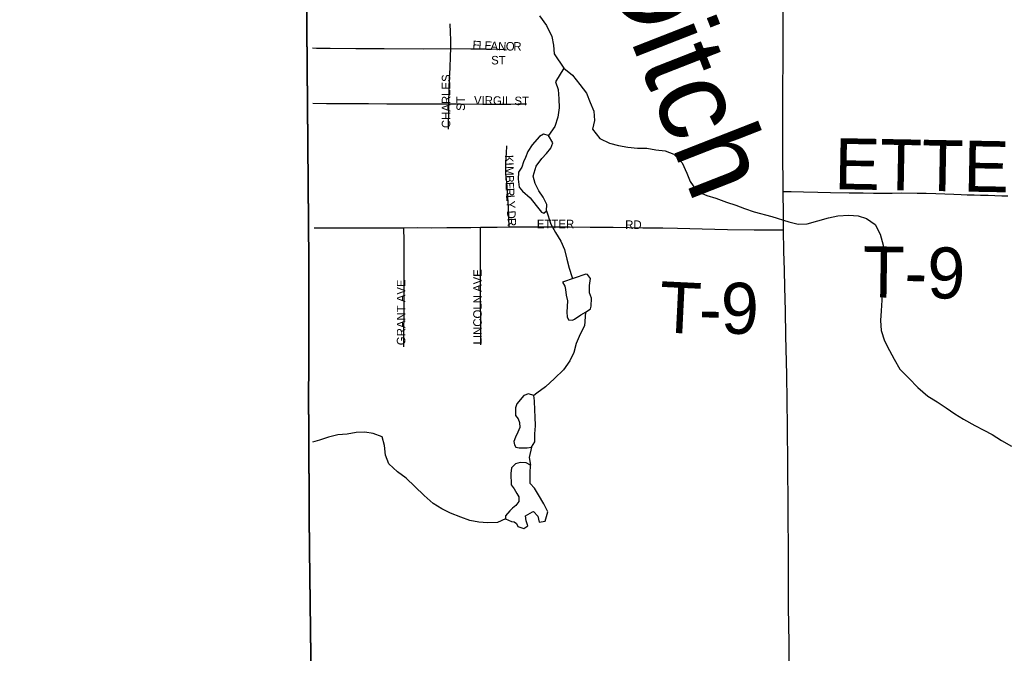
# Model space of a CAD drawing. Header units: feet. Extents: x 2113747 to 29971100, y 960708 to 6252803.
# Tile 11 of 225: x 2272193 to 2277977, y 1107212 to 1110936. Entities that reach past the tile are written whole.
import ezdxf

# ---------------------------------------------------------------- set-up
doc = ezdxf.new("R2010")
doc.units = ezdxf.units.FT
doc.header["$MEASUREMENT"] = 0
doc.linetypes.add('OhDOT_USTN3', pattern=[0.22, 0.165, -0.055])
for name, color, linetype in [('0_Xref', 7, 'Continuous'), ('GM_X_Adjacent_County', 251, 'OhDOT_USTN3'), ('GM_X_City_Street', 251, 'Continuous'), ('GM_X_City_Street_Text', 251, 'Continuous'), ('GM_X_County', 251, 'OhDOT_USTN3'), ('GM_X_Minor_Lake', 5, 'Continuous'), ('GM_X_Minor_River', 5, 'Continuous'), ('GM_X_Minor_River_Text', 5, 'Continuous'), ('GM_X_Township', 7, 'OhDOT_USTN3'), ('GM_X_Township_Road', 4, 'Continuous'), ('GM_X_Township_Road_Text', 4, 'Continuous')]:
    doc.layers.add(name, color=color, linetype=linetype)
doc.styles.add('Styledgn030', font='dgn030.shx')
doc.styles.add('Styledgn031', font='dgn031.shx')

# ---------------------------------------------------------------- blocks, each defined once
blk = doc.blocks.new('POR')
at = {"layer": 'GM_X_Adjacent_County', "flags": 128}
blk.add_lwpolyline([(2192629.9, 1167519.5), (2192631.2, 1170403.5), (2192632.8, 1173672.8), (2192633.8, 1175629.5), (2192671.1, 1181169.3), (2192669.3, 1184775.1), (2192667.8, 1187766.9), (2192660.9, 1188884.7), (2192638, 1192623.1), (2192637, 1192687), (2192624.5, 1194837.8), (2192737.6, 1194839.7), (2198605.6, 1194974.2), (2199009.7, 1194982.8), (2204631.8, 1195039.6), (2205347.9, 1195050.5), (2205386.6, 1195051.1), (2205910.4, 1195059.1), (2205996.9, 1195060.4), (2208466.7, 1195086.6), (2214754.4, 1195227), (2218436, 1195308), (2224284, 1195428.9), (2225752.4, 1195457.9), (2225462.4, 1195534.2), (2225401.5, 1195595.2), (2225364.4, 1195690.5), (2225385.6, 1195870.7), (2225422.7, 1195968.7), (2225454.5, 1196101.2), (2225555.1, 1196175.4), (2225730, 1196146.2), (2225936.7, 1196103.9), (2226103.6, 1195950.2), (2226196.3, 1195762.1), (2226318.2, 1195778), (2226413.6, 1195876), (2226477.1, 1196119.8), (2226432.1, 1196339.7), (2226254.6, 1196527.8), (2226111.5, 1196633.7), (2226016.1, 1196776.8), (2225706.3, 1197037.8), (2225597.5, 1197214), (2225541.9, 1197428.6), (2225549.8, 1197574.3), (2225533.9, 1197682.9), (2225510.1, 1197751.8), (2225433.3, 1197823.4), (2225319.3, 1197810.1), (2225163, 1197849.8), (2225022.6, 1197884.3), (2224866.2, 1197995.8), (2224773.6, 1198237.6), (2224766.2, 1198416.3), (2224818.6, 1198832.8), (2224831.8, 1198917.6), (2224868.9, 1199050.1), (2224916.6, 1199124.2), (2224988.2, 1199164), (2225078.2, 1199177.2), (2225210.7, 1199142.8), (2225361.7, 1199058), (2225454.5, 1198986.5), (2225541.9, 1198975.9), (2225626.7, 1199020.9), (2225653.2, 1199068.6), (2225634.6, 1199164), (2225576.3, 1199317.6), (2225558.1, 1199409.1), (2225502.1, 1199640.9), (2225359.1, 1199810.4), (2225210.7, 1199887.3), (2225033.2, 1199916.4), (2224903.4, 1199927), (2224733.8, 1199887.3), (2224588.1, 1199836.9), (2224426.5, 1199852.8), (2224304.6, 1199924.4), (2224140.3, 1200009.2), (2224033.1, 1200099.2), (2223933.7, 1200223.8), (2223870.1, 1200324.4), (2223843.6, 1200456.9), (2223875.4, 1200570.8), (2223989.3, 1200713.9), (2224135, 1200891.4), (2224264.9, 1201013.3), (2224315.2, 1201058.3), (2224325.8, 1201095.4), (2224307.2, 1201143.1), (2224270.1, 1201185.5), (2224190.7, 1201257), (2224050.2, 1201262.3), (2223875.4, 1201254.4), (2223719.1, 1201259.7), (2223624.4, 1201296.8), (2223554.8, 1201352.4), (2223464.7, 1201458.4), (2223422.3, 1201569.7), (2223427.6, 1201646.5), (2223462.1, 1201752.5), (2223552.1, 1201842.6), (2223692.6, 1201903.5), (2223840.9, 1201967.1), (2223893.9, 1201998.9), (2223939, 1202043.9), (2223962.8, 1202134), (2223909.8, 1202269.1), (2223851.5, 1202340.7), (2223774.7, 1202356.6), (2223692.6, 1202348.6), (2223578.6, 1202303.6), (2223491.2, 1202258.5), (2223382.6, 1202226.8), (2223303.1, 1202247.9), (2223247.5, 1202300.9), (2223215.7, 1202377.8), (2223197.1, 1202483.7), (2223244.8, 1202642.7), (2223353.4, 1202799), (2223454.1, 1202942.1), (2223462.1, 1203018.9), (2223462.1, 1203064), (2223390.5, 1203188.5), (2223235.7, 1203282.8), (2223181.3, 1203339.3), (2223130.4, 1203395.8), (2223116.3, 1203463.6), (2223153, 1203562.4), (2223226.5, 1203633.1), (2223288.6, 1203695.2), (2223316.9, 1203765.9), (2223297.1, 1203887.3), (2223251.9, 1203949.5), (2223175.6, 1203974.9), (2223085.2, 1203955.1), (2223006.1, 1203918.4), (2222935.5, 1203853.4), (2222850.7, 1203698), (2222740.6, 1203607.6), (2222675.6, 1203593.5), (2222616.2, 1203610.5), (2222559.7, 1203698), (2222463.7, 1204073.8), (2222458, 1204285.7), (2222497.6, 1204359.1), (2222596.5, 1204452.4), (2222805.5, 1204585.1), (2222929.8, 1204675.6), (2222992, 1204740.5), (2223006.1, 1204788.6), (2222972.2, 1204847.9), (2222910.1, 1204912.9), (2222760.3, 1204955.2), (2222599.3, 1204969.4), (2222480.6, 1205008.9), (2222404.4, 1205076.7), (2222263.1, 1205240.6), (2222181.2, 1205336.6), (2222079.5, 1205407.3), (2221966.5, 1205441.2), (2221881.7, 1205472.2), (2221797, 1205516.5), (2221703.7, 1205619.2), (2221630.3, 1205687), (2221562.5, 1205698.3), (2221463.6, 1205681.3), (2221311, 1205613.5), (2221195.2, 1205576.8), (2221070.9, 1205582.4), (2220859, 1205622), (2220743.2, 1205681.3), (2220576.5, 1205822.6), (2220455, 1205944), (2220302.4, 1206023.1), (2220181, 1206074), (2220090.6, 1206150.3), (2220048.2, 1206308.5), (2220039.7, 1206483.6), (2219974.7, 1206616.4), (2219935.2, 1206709.7), (2219898.5, 1206817), (2219906.9, 1206918.7), (2220005.8, 1207031.7), (2220152.7, 1207136.3), (2220291.1, 1207226.7), (2220373.1, 1207288.8), (2220421.9, 1207378.1), (2220410.9, 1207565.9), (2220407.2, 1207760.7), (2220339.7, 1208008), (2220291, 1208255.3), (2220324.8, 1208431.4), (2220444.6, 1208768.6), (2220470.9, 1208944.7), (2220422.2, 1209154.5), (2220328.5, 1209281.8), (2220103.7, 1209491.7), (2219826.5, 1209709), (2219691.6, 1209851.3), (2219429.3, 1210203.5), (2219283.2, 1210473.3), (2219245.7, 1210694.3), (2219320.7, 1211065.2), (2219356.9, 1211201.2), (2219410.6, 1211402.4), (2219451.8, 1211743.4), (2219388.1, 1211971.9), (2219215.8, 1212230.4), (2219028.4, 1212466.5), (2218661.3, 1212777.4), (2218365.3, 1213088.4), (2218207.9, 1213346.9), (2218114.2, 1213710.3), (2218088, 1214032.6), (2218118, 1214403.5), (2218200.4, 1214647), (2218372.8, 1214973), (2218440.2, 1215096.6), (2218541.4, 1215411.3), (2218635, 1215696.1), (2218743.7, 1215898.4), (2218886.1, 1216149.4), (2219047.2, 1216370.4), (2219095.9, 1216516.6), (2219144.6, 1216741.4), (2219144.6, 1216921.2), (2219118.3, 1217142.2), (2219133.3, 1217333.3), (2219144.6, 1217520.7), (2219065.9, 1217816.6), (2219058.4, 1218048.9), (2219054.6, 1218326.2), (2219075.1, 1218515), (2219103.6, 1218655.5), (2219090, 1218753.5), (2219032.2, 1218921.9), (2218878.6, 1219180.4), (2218788.6, 1219296.6), (2218691.2, 1219360.2), (2218575.1, 1219379), (2218297.8, 1219382.7), (2217968.1, 1219292.8), (2217739.6, 1219274.1), (2217544.8, 1219307.8), (2217436.1, 1219296.6), (2217237.5, 1219296.6), (2217140.1, 1219345.3), (2217039, 1219457.7), (2216781, 1219756.6), (2216623.1, 1220057.1), (2216570, 1220251), (2216533.2, 1220570.4), (2216540.7, 1220686.5), (2216551.9, 1220843.9), (2216668.1, 1220915.1), (2216847.9, 1220915.1), (2217027.7, 1220836.4), (2217394.9, 1220686.5), (2217522.3, 1220769), (2217675.9, 1220956.3), (2217732.1, 1221094.9), (2217720.9, 1221244.8), (2217683.4, 1221394.7), (2217559.6, 1221466.3), (2217447.4, 1221394.7), (2217323.7, 1221398.4), (2217147.6, 1221465.8), (2216990.3, 1221615.7), (2216922.8, 1221671.9), (2216776.7, 1221754.3), (2216638.1, 1221784.3), (2216499.5, 1221758.1), (2216364.6, 1221701.9), (2216282.2, 1221679.4), (2216188.5, 1221761.8), (2216154.8, 1221904.2), (2216195, 1221993.3), (2217854.6, 1222013.8), (2218902.3, 1222026.2), (2221110.2, 1222044.8), (2224969.7, 1222054.4), (2226270.9, 1222054.4), (2227184.2, 1222047.2), (2228798.4, 1222028), (2230481.2, 1221983), (2231335, 1221970.9), (2233013.3, 1221964.2), (2233375.5, 1221985.7), (2235298.9, 1222030.3), (2235886, 1222018.9), (2238008.6, 1221951.6), (2239797.9, 1221947.1), (2240042.3, 1221946.5), (2240473.1, 1221945.4), (2240926.8, 1221944.3), (2242478.9, 1221940.4), (2243220.1, 1221938.8), (2246206.9, 1221908.5), (2259652.5, 1221764.6), (2265464.6, 1221710.9), (2271661.6, 1221657), (2271878.3, 1221655.1), (2272245.5, 1221652), (2272941.3, 1221646.2), (2272946, 1221095.4), (2272949.1, 1220734.4), (2272952.1, 1220381.2), (2272955.4, 1219996), (2272959.4, 1219526.6), (2272961.9, 1219224.8), (2272968.2, 1218487.3), (2272977.4, 1217406), (2272974.8, 1216501), (2272990.9, 1215563.4), (2273071.2, 1206556.1), (2273192.8, 1198453.5), (2273152, 1195400.2), (2273227.8, 1192712.3), (2273176, 1191452.9), (2273163.7, 1190519), (2273216.2, 1187364.3), (2273321.3, 1182083.5), (2273359.1, 1179653.6), (2273351.3, 1179125), (2273357.7, 1177775.8), (2273384.1, 1177023.3), (2273394.3, 1176620.2), (2273391.7, 1176176.2), (2273414.8, 1174719.8), (2273428, 1173103.9), (2273425.8, 1173043.6), (2273462.1, 1168895.5), (2273464.5, 1168621), (2273485.8, 1167056), (2273539.3, 1163371.7), (2273559.6, 1160545.6), (2273585.4, 1158808.2), (2273596.3, 1155295.4), (2273631.6, 1150488), (2273636.5, 1149823), (2273644.5, 1148717.3), (2273648.4, 1148193.1), (2273652, 1147705.5), (2273706.6, 1144116.6), (2273707.6, 1143905.8), (2273727.1, 1137671.6), (2273735.1, 1134958.5), (2273761.9, 1131307.3), (2273776.3, 1128907.7), (2273781.7, 1128012.6), (2273782.4, 1127896.3), (2273784.2, 1127598.8), (2273791.5, 1126394.8), (2273793.6, 1126045), (2273794.2, 1125937.8), (2273799.7, 1125028), (2273809.4, 1124393.2), (2273866, 1121326.5), (2273859.4, 1119169.8), (2273876.6, 1118816.7), (2273877.6, 1116829.3), (2273844.6, 1115019.5), (2273847.8, 1114656.2), (2273851, 1114280.8), (2273852.3, 1114201.4), (2273856.5, 1113636.4), (2273857.2, 1113574.9), (2273859.5, 1113280.7), (2273861.4, 1113068.9), (2273868, 1112293.9), (2273872.2, 1111793.8), (2273877.5, 1111173.5), (2273881.1, 1110747.6), (2273883.9, 1110420.3), (2273884.8, 1110318.2), (2273888.6, 1109866.3), (2273890, 1109707.5), (2273891.8, 1109492.1), (2273890.4, 1108659.3), (2273894.8, 1107881.1), (2273927.6, 1105260.2), (2273922.8, 1103968.8), (2273943.7, 1101977.2), (2274002.6, 1096381.5), (2274018.6, 1094549.4), (2274044.9, 1093010.2), (2274048.7, 1092052.6), (2274067.2, 1090515.4), (2273842.4, 1090510.7), (2272585.3, 1090487.3), (2271751, 1090471.4), (2270733.1, 1090435.2), (2268200, 1090404.7), (2267777.9, 1090417.9), (2267760.3, 1089303.9), (2267673.8, 1087761.6), (2267628.1, 1085889.8), (2267594, 1084591.7), (2267582.7, 1084034.8), (2267570.3, 1083741), (2267407.2, 1076550.8), (2267310.2, 1072879), (2267224, 1068545.6), (2267218.3, 1067679.9), (2267123.1, 1064546.5), (2267119.1, 1064405.2), (2267104.5, 1064277.9), (2267008.7, 1060529.1), (2266029.7, 1060557.9), (2264763.9, 1060590.1), (2264178.8, 1060604.7), (2263522.7, 1060622.5), (2262904.9, 1060648.5), (2262577.6, 1060658), (2262494, 1060660.5), (2262467.7, 1060661.6), (2262069.3, 1060670.2), (2259905, 1060723.2), (2259350.2, 1060738.4), (2254917, 1060859.8), (2252021.6, 1060939.2), (2251064.1, 1060965.4), (2247613.1, 1061077.2), (2245772.7, 1061157), (2240478.8, 1061338.5), (2240258.8, 1061346.5), (2239174.2, 1061389.9), (2237828.1, 1061435.5), (2234872.6, 1061543.7), (2228637.7, 1061772), (2226856.4, 1061837.2), (2226221.3, 1061860.2), (2224371, 1061928), (2218716.2, 1062135.2), (2216024.1, 1062233.7), (2214252.3, 1062298.5), (2212077.5, 1062441.6), (2210447.7, 1062486), (2205425.9, 1062621.2), (2204591.8, 1062651.7), (2204074.2, 1062670.6), (2204061.3, 1063896.1), (2204018.7, 1067962.2), (2204017.8, 1068050.4), (2203986, 1071081.2), (2203969.1, 1073268.3), (2203919.7, 1078642.6), (2203897.5, 1079534.1), (2203924.1, 1083121.6), (2203902.3, 1084169), (2203923.9, 1085136.9), (2203915.9, 1085866.3), (2203909.3, 1086297.6), (2203904.8, 1086751.9), (2203874, 1089335.2), (2203868.8, 1089766.1), (2203327, 1089754.3), (2199689.1, 1089719.7), (2199501.9, 1089724.5), (2198608.4, 1089725.7), (2198226.9, 1089714.9), (2197797.6, 1089712.6), (2197121.5, 1089708), (2195423.4, 1089702.7), (2195255.6, 1089694.6), (2194546.9, 1089678.2), (2193306.3, 1089676.1), (2192605.8, 1089671.9), (2192619.6, 1092103.3), (2192625.3, 1092537.8), (2192655.8, 1094119.7), (2192658.9, 1095336.3), (2192658, 1095922.6), (2192588.6, 1099321.9), (2192674.5, 1103192.8), (2192654.8, 1107795.5), (2192654.1, 1108034.1), (2192653, 1108439.7), (2192666.1, 1108661.5), (2192655.7, 1108900), (2192656.8, 1109082.6), (2192653.9, 1109924.3), (2192636.4, 1110046.8), (2192644.4, 1110728.7), (2192636.8, 1111737.7), (2192634.1, 1112042.6), (2192629.5, 1112563.6), (2192567, 1113876.2), (2192570.8, 1115766.5), (2192562.7, 1116200.3), (2192562.2, 1116521.2), (2192561.7, 1116842), (2192568.4, 1119398.8), (2192556.7, 1120002.2), (2192551.5, 1123337.2), (2192552.2, 1123393.2), (2192559.7, 1126775.7), (2192557.3, 1127768), (2192541.4, 1130026.9), (2192543.4, 1132645.5), (2192543.5, 1135846.7), (2192542.4, 1136084.5), (2192539.5, 1136744.2), (2192530.1, 1137575), (2192539.4, 1140482.2), (2192538.9, 1143380.8), (2192552.3, 1147211.2), (2192555.8, 1148675.9), (2192557.2, 1148924), (2192558, 1149453.5), (2192561.9, 1150576.9), (2192568.8, 1152460.6), (2192570.2, 1152862.8), (2192571.3, 1153175.8), (2192574.9, 1154176.3), (2192587.8, 1155252.3), (2192594.1, 1158494.9), (2192604.3, 1162456.4), (2192620.3, 1166969.1), (2192629.9, 1167519.5)], dxfattribs=at)
at = {"layer": 'GM_X_City_Street', "flags": 128}
for points in [[(2274724.9, 1110765.7), (2274725.1, 1110816.3), (2274723.8, 1110862.3), (2274722.5, 1110910.5)], [(2273913.8, 1110769.8), (2273937.5, 1110769.3), (2274017, 1110767.5), (2274168.4, 1110767), (2274334.6, 1110766.8), (2274564, 1110765.1), (2274724.9, 1110765.7)], [(2274714.9, 1110440.5), (2274716.7, 1110530.7), (2274718.1, 1110592.3), (2274721.5, 1110651), (2274724.3, 1110720.7), (2274724.9, 1110765.7)], [(2274724.9, 1110765.7), (2274842.5, 1110765.3), (2274934.3, 1110764.1), (2275003, 1110761.9), (2275039, 1110760.2), (2275052, 1110759.3)], [(2273915.9, 1110444.9), (2273996.1, 1110443.8), (2274104.1, 1110443.3), (2274241.4, 1110442.7), (2274349.1, 1110441.9), (2274424.3, 1110441), (2274538.1, 1110440.3), (2274639.8, 1110440.9), (2274714.9, 1110440.5)], [(2274711.7, 1110292.2), (2274714.4, 1110414), (2274714.9, 1110440.5)], [(2274714.9, 1110440.5), (2274782.4, 1110440.2), (2274913.6, 1110438.3), (2275010.1, 1110438.4), (2275063.4, 1110439.1), (2275121.3, 1110440.4), (2275169.5, 1110440.6)], [(2275067.7, 1109717.9), (2275066.2, 1109770.3), (2275064.1, 1109828.8), (2275060.8, 1109894.8), (2275056.9, 1109950.5), (2275054.1, 1109981.5), (2275051.3, 1110010), (2275049.2, 1110032.7), (2275048.7, 1110048.8), (2275048.6, 1110066.2), (2275049.5, 1110097.9), (2275052.3, 1110151.7), (2275054.5, 1110194.9)], [(2273923, 1109711.9), (2274058.8, 1109711.8), (2274159.6, 1109711.6), (2274273.4, 1109711.5), (2274381, 1109711.9), (2274450.6, 1109712.3)], [(2274449.6, 1109013.1), (2274450.6, 1109105.3), (2274451.4, 1109203.3), (2274451.8, 1109296), (2274452, 1109373.9), (2274451.5, 1109488.7), (2274451, 1109636.2), (2274450.6, 1109712.3)], [(2274450.6, 1109712.3), (2274528.2, 1109713.6), (2274610.1, 1109712.7), (2274701.8, 1109713.7), (2274842.5, 1109715.3), (2274899.4, 1109715.5)], [(2274901.8, 1109025.2), (2274901.2, 1109104), (2274901.4, 1109180.8), (2274899.9, 1109265.8), (2274900.6, 1109350.6), (2274900.7, 1109434.9), (2274900, 1109501.3), (2274899.5, 1109566.4), (2274899.3, 1109634.8), (2274899.4, 1109715.5)], [(2274899.4, 1109715.5), (2274998.9, 1109716.9), (2275067.7, 1109717.9)], [(2275067.7, 1109717.9), (2275157.9, 1109717.8), (2275295, 1109717.8), (2275422.2, 1109717.7), (2275544.5, 1109717.1), (2275679.7, 1109715.7), (2275773.8, 1109714.3), (2275854.3, 1109712.3), (2275922.9, 1109711.9), (2275972, 1109711.9)]]:
    blk.add_lwpolyline(points, dxfattribs=at)
at = {"layer": 'GM_X_County', "flags": 128}
blk.add_lwpolyline([(2353397.3, 1222450.6), (2356857.8, 1222526.2), (2358764.2, 1222567.9), (2364179.8, 1222723), (2365829.3, 1222755.4), (2369644.5, 1222836), (2372194.3, 1222881.1), (2374472.3, 1222923.6), (2379690, 1223029.2), (2379735.3, 1219825.9), (2379742.5, 1219374.1), (2379833.5, 1216178.2), (2380013.7, 1209139.3), (2380002.9, 1203412.7), (2380022.1, 1202248.7), (2380179.5, 1195355.7), (2380181.1, 1194352.1), (2380358.7, 1187411.8), (2380412.2, 1186569.4), (2380419, 1184192.9), (2380463.4, 1181822.8), (2380682.1, 1170162.6), (2380745.6, 1166807.5), (2380770.9, 1165044.4), (2380823.5, 1161381.7), (2380824.4, 1161039), (2380878.4, 1157551.6), (2380892.1, 1156694), (2381025.8, 1152330.2), (2381034.1, 1152022.9), (2381157.7, 1145149.6), (2381235.2, 1140057.3), (2381268.9, 1137567.7), (2381333.6, 1132856.3), (2381336.2, 1132676.3), (2381342.7, 1132209.7), (2381380.2, 1130882.5), (2381387.9, 1130504.3), (2381408.6, 1129490.6), (2381421.5, 1128859.1), (2381523.9, 1123852.6), (2381544, 1122871.8), (2381624.1, 1118858), (2381679.2, 1116097), (2382044.1, 1104151.5), (2382074.4, 1096083.3), (2382125.5, 1091786.6), (2380307.4, 1091765.7), (2379220.6, 1091753.5), (2378988.2, 1091750.9), (2374063.3, 1091695.8), (2368828.8, 1091636.7), (2365146.5, 1091594.1), (2364291.2, 1091584.2), (2363494.4, 1091575), (2360810.6, 1091544.4), (2360599, 1091542), (2358847.6, 1091522.2), (2355371.4, 1091476.5), (2352195.1, 1091434.8), (2348514, 1091386.5), (2345660.7, 1091348.1), (2342696.5, 1091308), (2341798.6, 1091295.9), (2335156.9, 1091206), (2333215.9, 1091179.6), (2331836.7, 1091160.8), (2328725.2, 1091118.3), (2328614.6, 1091116.8), (2326938, 1091094), (2326731.9, 1091091.2), (2324107.7, 1091055.6), (2318106.7, 1090974.3), (2313863.2, 1090916.7), (2307056.5, 1090902.7), (2301402.5, 1090840.2), (2299895.2, 1090830.9), (2299145.4, 1090827), (2298147.3, 1090820), (2294564.9, 1090799.7), (2294189.7, 1090794.9), (2291695.4, 1090779.5), (2287536.2, 1090732.9), (2283974.2, 1090692.1), (2281183.7, 1090660.2), (2280571.3, 1090645.8), (2279736.9, 1090638.3), (2276110.5, 1090564), (2275964.5, 1090560.6), (2275353.8, 1090543.6), (2275299.8, 1090544.7), (2274067.2, 1090515.4), (2274048.7, 1092052.6), (2274044.9, 1093010.2), (2274018.6, 1094549.4), (2274002.6, 1096381.5), (2273943.7, 1101977.2), (2273922.8, 1103968.8), (2273927.6, 1105260.2), (2273894.8, 1107881.1), (2273890.4, 1108659.3), (2273891.8, 1109492.1), (2273890, 1109707.5), (2273888.6, 1109866.3), (2273884.8, 1110318.2), (2273883.9, 1110420.3), (2273881.1, 1110747.6), (2273877.5, 1111173.5), (2273872.2, 1111793.8), (2273868, 1112293.9), (2273861.4, 1113068.9), (2273859.5, 1113280.7), (2273857.2, 1113574.9), (2273856.5, 1113636.4), (2273852.3, 1114201.4), (2273851, 1114280.8), (2273847.8, 1114656.2), (2273844.6, 1115019.5), (2273877.6, 1116829.3), (2273876.6, 1118816.7), (2273859.4, 1119169.8), (2273866, 1121326.5), (2273809.4, 1124393.2), (2273799.7, 1125028), (2273794.2, 1125937.8), (2273793.6, 1126045), (2273791.5, 1126394.8), (2273784.2, 1127598.8), (2273782.4, 1127896.3), (2273781.7, 1128012.6), (2273776.3, 1128907.7), (2273761.9, 1131307.3), (2273735.1, 1134958.5), (2273727.1, 1137671.6), (2273707.6, 1143905.8), (2273706.6, 1144116.6), (2273652, 1147705.5), (2273648.4, 1148193.1), (2273644.5, 1148717.3), (2273636.5, 1149823), (2273631.6, 1150488), (2273596.3, 1155295.4), (2273585.4, 1158808.2), (2273559.6, 1160545.6), (2273539.3, 1163371.7), (2273485.8, 1167056), (2273464.5, 1168621), (2273462.1, 1168895.5), (2273425.8, 1173043.6), (2273428, 1173103.9), (2273414.8, 1174719.8), (2273391.7, 1176176.2), (2273394.3, 1176620.2), (2273384.1, 1177023.3), (2273357.7, 1177775.8), (2273351.3, 1179125), (2273359.1, 1179653.6), (2273321.3, 1182083.5), (2273216.2, 1187364.3), (2273163.7, 1190519), (2273176, 1191452.9), (2273227.8, 1192712.3), (2273152, 1195400.2), (2273192.8, 1198453.5), (2273071.2, 1206556.1), (2272990.9, 1215563.4), (2272974.8, 1216501), (2272977.4, 1217406), (2272968.2, 1218487.3), (2272961.9, 1219224.8), (2272959.4, 1219526.6), (2272955.4, 1219996), (2272952.1, 1220381.2), (2272949.1, 1220734.4), (2272946, 1221095.4), (2272941.3, 1221646.2), (2274225.6, 1221624.2), (2276583.5, 1221584), (2279435.7, 1221566.7), (2287284, 1221585.8), (2287633.6, 1221586.7), (2288155.2, 1221588), (2289132.5, 1221589), (2291838.4, 1221591.7), (2294723.8, 1221588), (2295595.2, 1221590.6), (2298613, 1221604.6), (2299175.1, 1221608.8), (2303374.4, 1221676), (2308425.8, 1221766), (2313088.3, 1221841.3), (2315599.9, 1221874.5), (2319071, 1221920.3), (2326583.9, 1222060.9), (2327982.2, 1222075.8), (2333341.1, 1222132.7), (2335681.5, 1222157.3), (2338510.3, 1222201), (2341238.8, 1222244.5), (2343737.4, 1222286.4), (2344323.7, 1222288.3), (2349299.7, 1222361.1), (2350843.4, 1222394.8), (2353397.3, 1222450.6)], dxfattribs=at)
at = {"layer": 'GM_X_Minor_Lake'}
for p, q in [((2275151.9, 1110100.9), (2275142, 1110068.8)), ((2275518.2, 1109440.2), (2275382.2, 1109393.6)), ((2275154, 1108726.9), (2275114.1, 1108678.7)), ((2275077.3, 1108269.4), (2275079.5, 1108201.2))]:
    blk.add_line(p, q, dxfattribs=at)
at = {"layer": 'GM_X_Minor_Lake', "flags": 128}
for points in [[(2275142, 1110068.8), (2275124.1, 1110038.7), (2275122.2, 1109998.6), (2275126.3, 1109952.4), (2275146.4, 1109928.4), (2275192.6, 1109888.5), (2275226.7, 1109844.4), (2275258.9, 1109804.4), (2275272.9, 1109798.5), (2275286.9, 1109812.6), (2275288.8, 1109848.7), (2275268.6, 1109892.7), (2275242.5, 1109930.8), (2275220.4, 1109972.8), (2275210.2, 1110016.9), (2275226.1, 1110075.1), (2275259.9, 1110119.4), (2275287.9, 1110149.5), (2275313.8, 1110179.7), (2275325.7, 1110211.9), (2275299.6, 1110255.9), (2275269.5, 1110263.8), (2275247.5, 1110249.7), (2275203.7, 1110199.4), (2275177.8, 1110161.2), (2275163.9, 1110125.1), (2275151.9, 1110100.9)], [(2275382.2, 1109393.6), (2275396.3, 1109369.6), (2275400.3, 1109349.6), (2275402.4, 1109317.5), (2275410.5, 1109283.4), (2275406.7, 1109217.2), (2275408.8, 1109189.1), (2275416.9, 1109171.1), (2275440.9, 1109169.2), (2275452.9, 1109175.2), (2275488.9, 1109201.4), (2275520.8, 1109219.6), (2275546.8, 1109235.7), (2275550.7, 1109251.8), (2275552.6, 1109299.9), (2275540.5, 1109330), (2275540.4, 1109374.1), (2275546.3, 1109414.3), (2275528.2, 1109438.3), (2275518.2, 1109440.2)], [(2275114.1, 1108678.7), (2275106.2, 1108654.6), (2275106.3, 1108610.4), (2275120.4, 1108590.4), (2275128.5, 1108568.4), (2275130.6, 1108538.3), (2275118.6, 1108512.2), (2275104.7, 1108482.1), (2275096.8, 1108456), (2275098.8, 1108437.9), (2275106.9, 1108423.9), (2275126.9, 1108420), (2275140.9, 1108420), (2275174.9, 1108420.1), (2275198.9, 1108424.2), (2275218.9, 1108454.4), (2275218.7, 1108502.5), (2275222.6, 1108548.7), (2275220.4, 1108600.8), (2275218.3, 1108640.9), (2275218.2, 1108695.1), (2275214.1, 1108727.1), (2275182, 1108737.1), (2275154, 1108726.9)], [(2275079.5, 1108201.2), (2275097.6, 1108179.2), (2275113.7, 1108151.1), (2275125.8, 1108131.1), (2275125.8, 1108105), (2275107.9, 1108080.9), (2275087.9, 1108064.8), (2275072, 1108048.7), (2275046, 1108020.5), (2275046.1, 1108002.5), (2275082.2, 1107986.6), (2275098.2, 1107984.6), (2275112.2, 1107974.6), (2275120.3, 1107956.6), (2275154.3, 1107944.7), (2275178.3, 1107960.8), (2275168.2, 1107990.9), (2275164.1, 1108018.9), (2275206.1, 1108043.1), (2275212.1, 1108045.2), (2275236.2, 1108017.1), (2275244.3, 1107983.1), (2275280.3, 1107989.2), (2275296.1, 1108043.4), (2275272, 1108089.5), (2275239.8, 1108143.5), (2275217.7, 1108181.6), (2275191.6, 1108209.6), (2275191.4, 1108269.7), (2275193.3, 1108317.9), (2275169.2, 1108331.9), (2275133.2, 1108333.7), (2275105.2, 1108325.6), (2275081.2, 1108301.5), (2275077.3, 1108269.4)]]:
    blk.add_lwpolyline(points, dxfattribs=at)
at = {"layer": 'GM_X_Minor_River', "flags": 128}
for points in [[(2275247.4, 1110957.7), (2275287.6, 1110901.7), (2275319.8, 1110837.6), (2275328, 1110785.5), (2275332.2, 1110735.4)], [(2275332.2, 1110735.4), (2275390.4, 1110651.3), (2275440.6, 1110609.4), (2275482.8, 1110555.4), (2275523, 1110503.3), (2275545.2, 1110449.3), (2275565.3, 1110397.2), (2275569.5, 1110343), (2275557.6, 1110292.9), (2275601.8, 1110236.8), (2275658, 1110210.9), (2275710, 1110197.1), (2275766.1, 1110187.2), (2275822.2, 1110181.4), (2275876.2, 1110181.6), (2275930.3, 1110171.7), (2275984.3, 1110165.9), (2276036.4, 1110146), (2276084.6, 1110094), (2276112.8, 1110033.9), (2276131, 1109983.9), (2276171.2, 1109927.8), (2276229.3, 1109901.9), (2276283.4, 1109886.1), (2276345.5, 1109864.2), (2276399.6, 1109846.4), (2276451.7, 1109826.5), (2276507.8, 1109806.6), (2276612, 1109778.9), (2276712.1, 1109747.1), (2276766.2, 1109733.2), (2276818.2, 1109735.4), (2276882.2, 1109753.7), (2276944.2, 1109771.9), (2276998.2, 1109782.2), (2277064.3, 1109786.4), (2277118.3, 1109782.6), (2277168.4, 1109766.7), (2277218.5, 1109732.7), (2277248.7, 1109674.7), (2277264.9, 1109610.5), (2277269.1, 1109560.4), (2277271.2, 1109510.3), (2277269.4, 1109460.1), (2277261.6, 1109397.9), (2277257.7, 1109341.7), (2277257.9, 1109287.6), (2277254.1, 1109225.4), (2277250.2, 1109167.2), (2277254.4, 1109109), (2277272.6, 1109048.9), (2277302.8, 1108990.9), (2277331, 1108940.8), (2277363.2, 1108882.7), (2277415.4, 1108828.8), (2277469.6, 1108774.8), (2277527.8, 1108722.8), (2277581.9, 1108688.9), (2277636, 1108655), (2277686.2, 1108619), (2277738.3, 1108587.1), (2277804.5, 1108551.2), (2277856.6, 1108523.3), (2277906.7, 1108497.4), (2277960.8, 1108463.5), (2278019, 1108429.6)], [(2275390.4, 1110651.3), (2275339.7, 1110569.5), (2275356.8, 1110524.9), (2275361, 1110470.7), (2275363.1, 1110418.6), (2275355.3, 1110362.4), (2275337.4, 1110308.2), (2275299.6, 1110255.9), (2275299.6, 1110247.9)], [(2275286.9, 1109812.6), (2275313.1, 1109734.4), (2275341.3, 1109684.4), (2275371.5, 1109634.3), (2275393.6, 1109584.2), (2275407.8, 1109528.1), (2275420, 1109476), (2275436.1, 1109425.9), (2275440.3, 1109413.6)], [(2275516.5, 1109217.2), (2275511.1, 1109137.3), (2275485.2, 1109087.1), (2275461.3, 1109032.9), (2275447.5, 1108980.7), (2275425.6, 1108930.4), (2275387.7, 1108878.2), (2275333.8, 1108827.8), (2275282, 1108777.5), (2275230, 1108741.2), (2275214.1, 1108727.1)], [(2275046.1, 1108002.5), (2275000.1, 1107980.2), (2274942.1, 1107978.1), (2274890, 1107981.9), (2274838, 1107991.8), (2274783.9, 1108011.6), (2274723.8, 1108035.5), (2274673.6, 1108061.4), (2274621.5, 1108093.3), (2274569.3, 1108139.3), (2274515.1, 1108191.3), (2274463, 1108241.2), (2274412.8, 1108279.2), (2274360.6, 1108325.1), (2274342.5, 1108377.2), (2274336.3, 1108433.4), (2274322.1, 1108483.5), (2274270, 1108503.4), (2274220, 1108511.2), (2274169.9, 1108509.1), (2274115.9, 1108500.8), (2274061.9, 1108496.6), (2274007.9, 1108482.4), (2273953.9, 1108464.2), (2273913.9, 1108452)], [(2275198.9, 1108424.2), (2275185.1, 1108362), (2275193.3, 1108317.9)]]:
    blk.add_lwpolyline(points, dxfattribs=at)
at = {"layer": 'GM_X_Township', "flags": 128}
blk.add_lwpolyline([(2273938.9, 1118798.6), (2275473, 1118799.8), (2276681.8, 1118792.4), (2278025.8, 1118784.1), (2278095.3, 1118774.2), (2278180.8, 1118783.1), (2279101.6, 1118777.4), (2279390.2, 1118775.6), (2284462.4, 1118744.2), (2286495.2, 1118731.7), (2291590.1, 1118700.2), (2291693.7, 1118699.5), (2298612.7, 1118656.7), (2299079.5, 1118653.9), (2299073.2, 1112955.6), (2299072.2, 1110035.2), (2299092.4, 1106995.2), (2299110, 1104924.2), (2299110.4, 1104784.1), (2299120.5, 1100749.6), (2299131.5, 1096371.7), (2299145.4, 1090827), (2298147.3, 1090820), (2294564.9, 1090799.7), (2294189.7, 1090794.9), (2291695.4, 1090779.5), (2287536.2, 1090732.9), (2283974.2, 1090692.1), (2281183.7, 1090660.2), (2280571.3, 1090645.8), (2279736.9, 1090638.3), (2276110.5, 1090564), (2275964.5, 1090560.6), (2275353.8, 1090543.6), (2275299.8, 1090544.7), (2274067.2, 1090515.4), (2274048.7, 1092052.6), (2274044.9, 1093010.2), (2274018.6, 1094549.4), (2274002.6, 1096381.5), (2273943.7, 1101977.2), (2273922.8, 1103968.8), (2273927.6, 1105260.2), (2273894.8, 1107881.1), (2273890.4, 1108659.3), (2273891.8, 1109492.1), (2273890, 1109707.5), (2273888.6, 1109866.3), (2273884.8, 1110318.2), (2273883.9, 1110420.3), (2273881.1, 1110747.6), (2273877.5, 1111173.5), (2273872.2, 1111793.8), (2273868, 1112293.9), (2273861.4, 1113068.9), (2273859.5, 1113280.7), (2273857.2, 1113574.9), (2273856.5, 1113636.4), (2273852.3, 1114201.4), (2273851, 1114280.8), (2273847.8, 1114656.2), (2273844.6, 1115019.5), (2273877.6, 1116829.3), (2273876.6, 1118816.7), (2273938.9, 1118798.6)], dxfattribs=at)
at = {"layer": 'GM_X_Township_Road', "flags": 128}
for points in [[(2276678.2, 1109926.1), (2276677.2, 1110004), (2276676.3, 1110096.2), (2276676.2, 1110176.9), (2276676.1, 1110253.9), (2276675.8, 1110345.3), (2276676.3, 1110469.8), (2276676.5, 1110568.1), (2276677.2, 1110659.5), (2276677.8, 1110754.3), (2276677.9, 1110852), (2276677.3, 1110978.7), (2276677.6, 1111086.5), (2276678.7, 1111215.9), (2276678.8, 1111329.2), (2276677.8, 1111416.8)], [(2276680.6, 1109700.8), (2276680.5, 1109790.3), (2276678.2, 1109926.1)], [(2276678.2, 1109926.1), (2276725.7, 1109925.8), (2276796.8, 1109924.3), (2276882, 1109921.8), (2276955.8, 1109920.9), (2277064.8, 1109919.1), (2277147.7, 1109917.8), (2277208.5, 1109916.9), (2277258.5, 1109916.7), (2277318.8, 1109916.8), (2277371.3, 1109917.3), (2277464.7, 1109916.8), (2277518.5, 1109916.3), (2277575, 1109915), (2277628, 1109912.8), (2277681.3, 1109911), (2277724.3, 1109908.9), (2277759.1, 1109907.1), (2277799.5, 1109905.8), (2277837.7, 1109904.9), (2277882, 1109903.6), (2277922.3, 1109902.3), (2277963.2, 1109901), (2277997.9, 1109899.6)], [(2275972, 1109711.9), (2276057.8, 1109710.1), (2276202.9, 1109706.2), (2276351.4, 1109703.5), (2276507.4, 1109700.9), (2276657.3, 1109700.8), (2276680.6, 1109700.8)], [(2276717.5, 1106488.6), (2276717.3, 1106544.2), (2276714.3, 1106831.6), (2276714, 1107031.8), (2276712.8, 1107272.5), (2276709.8, 1107484.3), (2276709.5, 1107614.1), (2276709.1, 1107760), (2276707.5, 1108076.1), (2276705, 1108319.7), (2276702.5, 1108543.7), (2276698.7, 1108848.1), (2276694.5, 1109078.7), (2276691.1, 1109224.6), (2276688.1, 1109363.1), (2276685.4, 1109464.6), (2276682.6, 1109575.8), (2276680.6, 1109700.8)]]:
    blk.add_lwpolyline(points, dxfattribs=at)
at = {"layer": 'GM_X_City_Street_Text', "char_height": 50, "attachment_point": 7, "line_spacing_factor": 0.8, "style": 'Styledgn030'}
for s, insert, rotation in [('{\\Fdgn000|c0;\\C256;E}', (2274852.3, 1110762.4), 357.29448), ('{\\Fdgn000|c0;\\C256;L}', (2274887.4, 1110760.8), 357.289), ('{\\Fdgn000|c0;\\C256;E}', (2274922.6, 1110759.1), 357.29448), ('{\\Fdgn000|c0;\\C256;A}', (2274957.8, 1110757.5), 357.28928), ('{\\Fdgn000|c0;\\C256;N}', (2275002.7, 1110755.3), 358.04498), ('{\\Fdgn000|c0;\\C256;O}', (2275048.8, 1110753.8), 359.80123), ('{\\Fdgn000|c0;\\C256;R}', (2275093.1, 1110753.6), 359.99406), ('{\\Fdgn000|c0;\\C256;ST}', (2274962.6, 1110672), 0.00001), ('{\\Fdgn000|c0;\\C256;CHARLES}', (2274723.3, 1110298.7), 90), ('{\\Fdgn000|c0;\\C256;ST}', (2274809.3, 1110399.9), 90), ('{\\Fdgn000|c0;\\C256;VIRGIL ST}', (2274861.4, 1110436.8), 359.13124), ('{\\Fdgn000|c0;\\C256;K}', (2275042.9, 1110140.1), 271.39879), ('{\\Fdgn000|c0;\\C256;I}', (2275044, 1110096.1), 271.42382), ('{\\Fdgn000|c0;\\C256;M}', (2275044.5, 1110074.1), 271.40252), ('{\\Fdgn000|c0;\\C256;B}', (2275045.8, 1110021.3), 271.40844), ('{\\Fdgn000|c0;\\C256;E}', (2275046.8, 1109981.6), 271.55633), ('{\\Fdgn000|c0;\\C256;R}', (2275047.8, 1109944.5), 273.06821), ('{\\Fdgn000|c0;\\C256;L}', (2275050, 1109904.7), 273.30675), ('{\\Fdgn000|c0;\\C256;Y}', (2275052, 1109869.5), 273.32411), ('{\\Fdgn000|c0;\\C256;D}', (2275055.3, 1109812.4), 273.29877), ('{\\Fdgn000|c0;\\C256;R}', (2275057.8, 1109768.4), 273.32073), ('{\\Fdgn000|c0;\\C256;ETTER}', (2275231, 1109710.2), 0.00001), ('{\\Fdgn000|c0;\\C256;RD}', (2275750.2, 1109705.8), 0.00001), ('{\\Fdgn000|c0;\\C256;LINCOLN AVE}', (2274908.1, 1109027.1), 90), ('{\\Fdgn000|c0;\\C256;GRANT AVE}', (2274459.3, 1109022.7), 90)]:
    blk.add_mtext(s, dxfattribs=dict(at, insert=insert, rotation=rotation))
at = {"layer": 'GM_X_Minor_River_Text', "insert": (2275357.8, 1112566.9), "char_height": 500.215, "attachment_point": 4, "rotation": 291.40361, "line_spacing_factor": 0.8, "style": 'Styledgn031'}
blk.add_mtext('{\\Fdgn000|c0;\\C256;Fox Ditch}', dxfattribs=at)
at = {"layer": 'GM_X_Township_Road_Text', "char_height": 300, "attachment_point": 7, "line_spacing_factor": 0.8, "style": 'Styledgn030'}
for s, insert, rotation in [('{\\Fdgn000|c0;\\C256;ETTER}', (2276977.3, 1109940), 358.92192), ('{\\Fdgn000|c0;\\C256;T-9}', (2277143.6, 1109300.7), 359.08179), ('{\\Fdgn000|c0;\\C256;T}', (2275944.4, 1109099.2), 357.20458), ('{\\Fdgn000|c0;\\C256;9}', (2276311.5, 1109085.4), 359.87221), ('{\\Fdgn000|c0;\\C256;-}', (2276181.3, 1109087.8), 358.92214)]:
    blk.add_mtext(s, dxfattribs=dict(at, insert=insert, rotation=rotation))

msp = doc.modelspace()

# ---------------------------------------------------------------- block references
at = {"layer": '0_Xref'}
msp.add_blockref('POR', (0, 0), dxfattribs=at)

doc.saveas('drawing.dxf')
